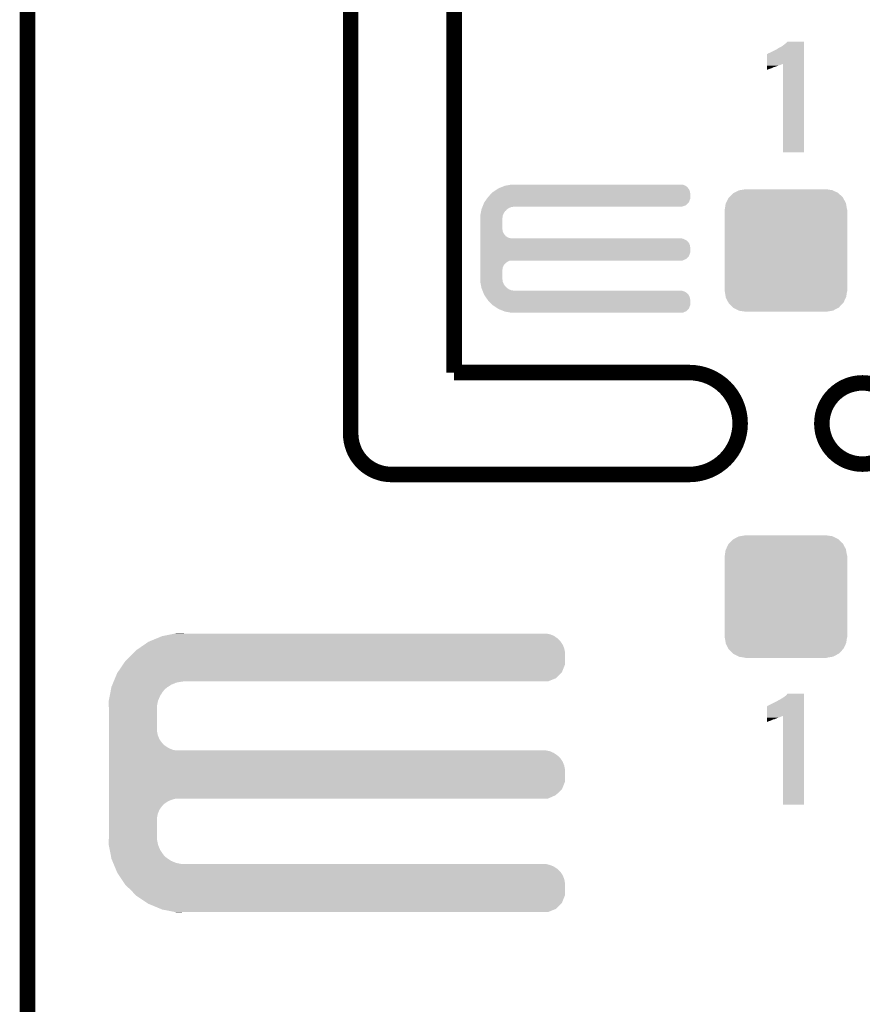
# Model space of a CAD drawing. Extents: x -0.05 to 0.95, y -0.15 to 1.54.
# Tile 18 of 26: x -0.05 to 0.27, y 0.76 to 1.14. Entities that reach past the tile are written whole.
import ezdxf

# ---------------------------------------------------------------- set-up
doc = ezdxf.new("R2010")
doc.units = 0
doc.layers.get('0').update_dxf_attribs({"linetype": 'CONTINUOUS'})
for name, color, linetype in [('ULTRASONIC_3_CLICK_V100_GKO', 5, 'CONTINUOUS'), ('ULTRASONIC_3_CLICK_V100_GTO', 14, 'CONTINUOUS'), ('ULTRASONIC_3_CLICK_V100_GTS', 12, 'CONTINUOUS')]:
    doc.layers.add(name, color=color, linetype=linetype)

# ---------------------------------------------------------------- blocks, each defined once
blk = doc.blocks.new('CUSTOM_57')
for points in [[(-0.02019, 0.02221), (-0.01823, 0.02324), (0.02027, 0.02221), (0.01815, 0.02324)], [(-0.01823, 0.02324), (-0.0178, 0.02331), (0.01815, 0.02324), (0.01801, 0.02331)], [(-0.0178, 0.02331), (-0.01575, 0.02365), (0.01801, 0.02331), (0.01575, 0.02365)], [(-0.01575, 0.02365), (-0.01575, 0.0237), (0.01575, 0.02365), (0.01575, 0.0237)], [(-0.0232, 0.01823), (-0.02221, 0.02027), (0.02324, 0.01823), (0.02217, 0.02027)], [(-0.02221, 0.02027), (-0.02202, 0.02046), (0.02217, 0.02027), (0.02207, 0.02046)], [(-0.02202, 0.02046), (-0.02046, 0.02207), (0.02207, 0.02046), (0.02041, 0.02207)], [(-0.02046, 0.02207), (-0.02019, 0.02221), (0.02041, 0.02207), (0.02027, 0.02221)], [(-0.0237, -0.01575), (-0.0237, 0.01575), (0.0237, -0.01575), (0.0237, 0.01575)], [(-0.02365, 0.01575), (-0.02331, 0.01801), (0.02365, 0.01575), (0.02327, 0.01801)], [(-0.02331, 0.01801), (-0.0232, 0.01823), (0.02327, 0.01801), (0.02324, 0.01823)], [(-0.02327, -0.01801), (-0.02365, -0.01575), (0.02331, -0.01801), (0.02365, -0.01575)], [(-0.02324, -0.01823), (-0.02327, -0.01801), (0.0232, -0.01823), (0.02331, -0.01801)], [(-0.02217, -0.02027), (-0.02324, -0.01823), (0.02221, -0.02027), (0.0232, -0.01823)], [(-0.02207, -0.02046), (-0.02217, -0.02027), (0.02202, -0.02046), (0.02221, -0.02027)], [(-0.02041, -0.02207), (-0.02207, -0.02046), (0.02046, -0.02207), (0.02202, -0.02046)], [(-0.02027, -0.02221), (-0.02041, -0.02207), (0.02019, -0.02221), (0.02046, -0.02207)], [(-0.01815, -0.02324), (-0.02027, -0.02221), (0.01823, -0.02324), (0.02019, -0.02221)], [(-0.01801, -0.02331), (-0.01815, -0.02324), (0.0178, -0.02331), (0.01823, -0.02324)], [(-0.01575, -0.02365), (-0.01801, -0.02331), (0.01575, -0.02365), (0.0178, -0.02331)], [(-0.01575, -0.0237), (-0.01575, -0.02365), (0.01575, -0.0237), (0.01575, -0.02365)]]:
    blk.add_solid(points)

msp = doc.modelspace()

# ---------------------------------------------------------------- linework, layer by layer
at = {"layer": 'ULTRASONIC_3_CLICK_V100_GKO', "const_width": 0.006}
for points in [[(0.075, 0.9764), (0.075, 1.54)], [(0.115, 1), (0.115, 1.495)], [(-0.05, -0.15), (-0.05, 1.45)], [(0.115, 1), (0.2059, 1)], [(0.0907, 0.9606), (0.2059, 0.9606)]]:
    msp.add_lwpolyline(points, dxfattribs=at)
for points in [[(0.2059, 0.9606, 1), (0.2059, 1)], [(0.075, 0.9764, 0.414216), (0.0907, 0.9606)]]:
    msp.add_lwpolyline(points, format="xyb", dxfattribs=at)
msp.add_lwpolyline([(0.2572, 0.9803, 1), (0.2886, 0.9803, 1)], format="xyb", close=True, dxfattribs=at)
at = {"layer": 'ULTRASONIC_3_CLICK_V100_GTO'}
for points in [[(0.2417, 1.1261), (0.2429, 1.127), (0.2503, 1.1261), (0.2503, 1.127)], [(0.2429, 1.127), (0.2435, 1.1275), (0.2503, 1.127), (0.2503, 1.1275)], [(0.2435, 1.1275), (0.2439, 1.1279), (0.2503, 1.1275), (0.2503, 1.1279)], [(0.2439, 1.1279), (0.2439, 1.1279), (0.2503, 1.1279), (0.2439, 1.1279)], [(0.236, 1.1194), (0.236, 1.1231), (0.2503, 1.1194), (0.2503, 1.1231)], [(0.2361, 1.1231), (0.2363, 1.1233), (0.2503, 1.1231), (0.2503, 1.1233)], [(0.2363, 1.1233), (0.2367, 1.1235), (0.2503, 1.1233), (0.2503, 1.1235)], [(0.2367, 1.1235), (0.2372, 1.1237), (0.2503, 1.1235), (0.2503, 1.1237)], [(0.2372, 1.1237), (0.2394, 1.1248), (0.2503, 1.1237), (0.2503, 1.1248)], [(0.2394, 1.1248), (0.2403, 1.1253), (0.2503, 1.1248), (0.2503, 1.1253)], [(0.2403, 1.1253), (0.2404, 1.1254), (0.2503, 1.1253), (0.2503, 1.1254)], [(0.2404, 1.1254), (0.2407, 1.1256), (0.2503, 1.1254), (0.2503, 1.1256)], [(0.2407, 1.1256), (0.2412, 1.1258), (0.2503, 1.1256), (0.2503, 1.1258)], [(0.2412, 1.1258), (0.2417, 1.1261), (0.2503, 1.1258), (0.2503, 1.1261)], [(0.236, 1.1192), (0.236, 1.1194), (0.2418, 1.1192), (0.2422, 1.1194)], [(0.236, 1.1191), (0.236, 1.1192), (0.2415, 1.1191), (0.2418, 1.1192)], [(0.2422, 1.0851), (0.2422, 1.1194), (0.2503, 1.0851), (0.2503, 1.1194)], [(0.236, 1.1189), (0.236, 1.1191), (0.2411, 1.1189), (0.2415, 1.1191)], [(0.236, 1.1187), (0.236, 1.1189), (0.2405, 1.1187), (0.2411, 1.1189)], [(0.236, 1.1184), (0.236, 1.1187), (0.2397, 1.1184), (0.2405, 1.1187)], [(0.236, 1.1181), (0.236, 1.1184), (0.2387, 1.1181), (0.2397, 1.1184)], [(0.236, 1.118), (0.236, 1.1181), (0.2384, 1.118), (0.2387, 1.1181)], [(0.236, 1.1176), (0.236, 1.118), (0.2376, 1.1176), (0.2384, 1.118)], [(0.236, 1.1173), (0.236, 1.1176), (0.2367, 1.1173), (0.2376, 1.1176)], [(0.236, 1.1171), (0.236, 1.1173), (0.2362, 1.1171), (0.2367, 1.1173)], [(0.1299, 1.0697), (0.13034, 1.07), (0.20624, 1.0697), (0.2062, 1.07)], [(0.13034, 1.07), (0.13137, 1.0707), (0.2062, 1.07), (0.2059, 1.0707)], [(0.13137, 1.0707), (0.1321, 1.0712), (0.2059, 1.0707), (0.20557, 1.0712)], [(0.1321, 1.0712), (0.13235, 1.0713), (0.20557, 1.0712), (0.2055, 1.0713)], [(0.13235, 1.0713), (0.1331, 1.0716), (0.2055, 1.0713), (0.2052, 1.0716)], [(0.1331, 1.0716), (0.13385, 1.0719), (0.2052, 1.0716), (0.205, 1.0719)], [(0.13385, 1.0719), (0.1346, 1.0722), (0.205, 1.0719), (0.20447, 1.0722)], [(0.1346, 1.0722), (0.13512, 1.0723), (0.20447, 1.0722), (0.2043, 1.0723)], [(0.13512, 1.0723), (0.13668, 1.0726), (0.2043, 1.0723), (0.2036, 1.0726)], [(0.13668, 1.0726), (0.1372, 1.0727), (0.2036, 1.0726), (0.2029, 1.0727)], [(0.12667, 1.0658), (0.12767, 1.0672), (0.2058, 1.0658), (0.2063, 1.0672)], [(0.12767, 1.0672), (0.1281, 1.0678), (0.2063, 1.0672), (0.2063, 1.0678)], [(0.1281, 1.0678), (0.129, 1.0688), (0.2063, 1.0678), (0.2063, 1.0688)], [(0.129, 1.0688), (0.1295, 1.0693), (0.2063, 1.0688), (0.2063, 1.0693)], [(0.1295, 1.0693), (0.1299, 1.0697), (0.2063, 1.0693), (0.20624, 1.0697)], [(0.12529, 1.0616), (0.12545, 1.0624), (0.1342, 1.0616), (0.1347, 1.0624)], [(0.12545, 1.0624), (0.1255, 1.0627), (0.1347, 1.0624), (0.1351, 1.0627)], [(0.1255, 1.0627), (0.12558, 1.0631), (0.1351, 1.0627), (0.1354, 1.0631)], [(0.12558, 1.0631), (0.1256, 1.0632), (0.1354, 1.0631), (0.13556, 1.0632)], [(0.1256, 1.0632), (0.12576, 1.0636), (0.13556, 1.0632), (0.1362, 1.0636)], [(0.12576, 1.0636), (0.12592, 1.064), (0.1362, 1.0636), (0.1371, 1.064)], [(0.12592, 1.064), (0.12596, 1.0641), (0.1371, 1.064), (0.138, 1.0641)], [(0.12596, 1.0641), (0.126, 1.0642), (0.138, 1.0641), (0.1385, 1.0642)], [(0.126, 1.0642), (0.1262, 1.0647), (0.2033, 1.0642), (0.2047, 1.0647)], [(0.1262, 1.0647), (0.1266, 1.0657), (0.2047, 1.0647), (0.2057, 1.0657)], [(0.1266, 1.0657), (0.12667, 1.0658), (0.2057, 1.0657), (0.2058, 1.0658)], [(0.1251, 1.0606), (0.12512, 1.0607), (0.13379, 1.0606), (0.1338, 1.0607)], [(0.1251, 1.0598), (0.1251, 1.0606), (0.1337, 1.0598), (0.13379, 1.0606)], [(0.1251, 1.0593), (0.1251, 1.0598), (0.1336, 1.0593), (0.1337, 1.0598)], [(0.1251, 1.0557), (0.1251, 1.0593), (0.1336, 1.0557), (0.1336, 1.0593)], [(0.12512, 1.0607), (0.12529, 1.0616), (0.1338, 1.0607), (0.1342, 1.0616)], [(0.1251, 1.0553), (0.1251, 1.0557), (0.1337, 1.0553), (0.1336, 1.0557)], [(0.1251, 1.0546), (0.1251, 1.0553), (0.1338, 1.0546), (0.1337, 1.0553)], [(0.1251, 1.0539), (0.1251, 1.0546), (0.1341, 1.0539), (0.1338, 1.0546)], [(0.1251, 1.0533), (0.1251, 1.0539), (0.1345, 1.0533), (0.1341, 1.0539)], [(0.1251, 1.053), (0.1251, 1.0533), (0.1348, 1.053), (0.1345, 1.0533)], [(0.1251, 1.0527), (0.1251, 1.053), (0.135, 1.0527), (0.1348, 1.053)], [(0.1251, 1.0523), (0.1251, 1.0527), (0.1357, 1.0523), (0.135, 1.0527)], [(0.1251, 1.052), (0.1251, 1.0523), (0.1364, 1.052), (0.1357, 1.0523)], [(0.1251, 1.0519), (0.1251, 1.052), (0.1371, 1.0519), (0.1364, 1.052)], [(0.1251, 1.0517), (0.1251, 1.0519), (0.2036, 1.0517), (0.2029, 1.0519)], [(0.1251, 1.0514), (0.1251, 1.0517), (0.2043, 1.0514), (0.2036, 1.0517)], [(0.1251, 1.051), (0.1251, 1.0514), (0.205, 1.051), (0.2043, 1.0514)], [(0.1251, 1.0505), (0.1251, 1.051), (0.2055, 1.0505), (0.205, 1.051)], [(0.1251, 1.0499), (0.1251, 1.0505), (0.2059, 1.0499), (0.2055, 1.0505)], [(0.1251, 1.0492), (0.1251, 1.0499), (0.2062, 1.0492), (0.2059, 1.0499)], [(0.1251, 1.0484), (0.1251, 1.0492), (0.2063, 1.0484), (0.2062, 1.0492)], [(0.1251, 1.0464), (0.1251, 1.0484), (0.2063, 1.0464), (0.2063, 1.0484)], [(0.1251, 1.045), (0.1251, 1.0464), (0.2058, 1.045), (0.2063, 1.0464)], [(0.1251, 1.0439), (0.1251, 1.045), (0.2047, 1.0439), (0.2058, 1.045)], [(0.1251, 1.0433), (0.1251, 1.0439), (0.2033, 1.0433), (0.2047, 1.0439)], [(0.1251, 1.0432), (0.1251, 1.0433), (0.1364, 1.0432), (0.1371, 1.0433)], [(0.1251, 1.0429), (0.1251, 1.0432), (0.1357, 1.0429), (0.1364, 1.0432)], [(0.1251, 1.0424), (0.1251, 1.0429), (0.135, 1.0424), (0.1357, 1.0429)], [(0.1251, 1.0419), (0.1251, 1.0424), (0.1345, 1.0419), (0.135, 1.0424)], [(0.1251, 1.0413), (0.1251, 1.0419), (0.1341, 1.0413), (0.1345, 1.0419)], [(0.1251, 1.0406), (0.1251, 1.0413), (0.1338, 1.0406), (0.1341, 1.0413)], [(0.1251, 1.0399), (0.1251, 1.0406), (0.1337, 1.0399), (0.1338, 1.0406)], [(0.1251, 1.0395), (0.1251, 1.0399), (0.1336, 1.0395), (0.1337, 1.0399)], [(0.1251, 1.0365), (0.1251, 1.0395), (0.1336, 1.0365), (0.1336, 1.0395)], [(0.1251, 1.036), (0.1251, 1.0365), (0.1337, 1.036), (0.1336, 1.0365)], [(0.1251, 1.0352), (0.1251, 1.036), (0.13379, 1.0352), (0.1337, 1.036)], [(0.12512, 1.0351), (0.1251, 1.0352), (0.1338, 1.0351), (0.13379, 1.0352)], [(0.12529, 1.0342), (0.12512, 1.0351), (0.1342, 1.0342), (0.1338, 1.0351)], [(0.12545, 1.0334), (0.12529, 1.0342), (0.1347, 1.0334), (0.1342, 1.0342)], [(0.1255, 1.0331), (0.12545, 1.0334), (0.1351, 1.0331), (0.1347, 1.0334)], [(0.12558, 1.0327), (0.1255, 1.0331), (0.1354, 1.0327), (0.1351, 1.0331)], [(0.1256, 1.0326), (0.12558, 1.0327), (0.13556, 1.0326), (0.1354, 1.0327)], [(0.12576, 1.0322), (0.1256, 1.0326), (0.1362, 1.0322), (0.13556, 1.0326)], [(0.12592, 1.0318), (0.12576, 1.0322), (0.1371, 1.0318), (0.1362, 1.0322)], [(0.12596, 1.0317), (0.12592, 1.0318), (0.138, 1.0317), (0.1371, 1.0318)], [(0.12604, 1.0315), (0.12596, 1.0317), (0.2036, 1.0315), (0.2029, 1.0317)], [(0.12616, 1.0312), (0.12604, 1.0315), (0.2043, 1.0312), (0.2036, 1.0315)], [(0.12632, 1.0308), (0.12616, 1.0312), (0.205, 1.0308), (0.2043, 1.0312)], [(0.12644, 1.0305), (0.12632, 1.0308), (0.2052, 1.0305), (0.205, 1.0308)], [(0.12652, 1.0303), (0.12644, 1.0305), (0.2055, 1.0303), (0.2052, 1.0305)], [(0.1266, 1.0301), (0.12652, 1.0303), (0.20561, 1.0301), (0.2055, 1.0303)], [(0.12694, 1.0296), (0.1266, 1.0301), (0.2059, 1.0296), (0.20561, 1.0301)], [(0.12742, 1.0289), (0.12694, 1.0296), (0.2062, 1.0289), (0.2059, 1.0296)], [(0.1279, 1.0282), (0.12742, 1.0289), (0.2063, 1.0282), (0.2062, 1.0289)], [(0.1281, 1.0279), (0.1279, 1.0282), (0.2063, 1.0279), (0.2063, 1.0282)], [(0.1299, 1.0261), (0.1281, 1.0279), (0.2063, 1.0261), (0.2063, 1.0279)], [(0.13195, 1.0247), (0.1299, 1.0261), (0.2058, 1.0247), (0.2063, 1.0261)], [(0.1321, 1.0246), (0.13195, 1.0247), (0.20569, 1.0246), (0.2058, 1.0247)], [(0.13435, 1.0237), (0.1321, 1.0246), (0.2047, 1.0237), (0.20569, 1.0246)], [(0.1346, 1.0236), (0.13435, 1.0237), (0.20447, 1.0236), (0.2047, 1.0237)], [(0.1372, 1.0231), (0.1346, 1.0236), (0.2033, 1.0231), (0.20447, 1.0236)], [(0.00261, 0.8982), (0.00566, 0.8988), (0.1536, 0.8982), (0.1521, 0.8988)], [(0.00566, 0.8988), (0.00719, 0.8991), (0.1521, 0.8988), (0.1505, 0.8991)], [(0.00719, 0.8991), (0.0077, 0.8992), (0.0106, 0.8991), (0.0106, 0.8992)], [(0.0077, 0.8992), (0.0077, 0.8992), (0.0106, 0.8992), (0.0077, 0.8992)], [(-0.00698, 0.8933), (-0.0048, 0.8948), (0.1576, 0.8933), (0.157, 0.8948)], [(-0.0048, 0.8948), (-0.0032, 0.8959), (0.157, 0.8948), (0.15624, 0.8959)], [(-0.0032, 0.8959), (-0.00272, 0.8961), (0.15624, 0.8959), (0.1561, 0.8961)], [(-0.00272, 0.8961), (0.00017, 0.8973), (0.1561, 0.8961), (0.1549, 0.8973)], [(0.00017, 0.8973), (0.0021, 0.8981), (0.1549, 0.8973), (0.15374, 0.8981)], [(0.0021, 0.8981), (0.00261, 0.8982), (0.15374, 0.8981), (0.1536, 0.8982)], [(-0.01, 0.8905), (-0.00886, 0.8917), (0.1579, 0.8905), (0.1579, 0.8917)], [(-0.00886, 0.8917), (-0.008, 0.8926), (0.1579, 0.8917), (0.15773, 0.8926)], [(-0.008, 0.8926), (-0.00698, 0.8933), (0.15773, 0.8926), (0.1576, 0.8933)], [(-0.01503, 0.8842), (-0.01299, 0.8872), (0.1567, 0.8842), (0.1579, 0.8872)], [(-0.01299, 0.8872), (-0.0121, 0.8885), (0.1579, 0.8872), (0.1579, 0.8885)], [(-0.0121, 0.8885), (-0.01, 0.8905), (0.1579, 0.8885), (0.1579, 0.8905)], [(-0.01613, 0.8818), (-0.0153, 0.8838), (0.1543, 0.8818), (0.1563, 0.8838)], [(-0.0153, 0.8838), (-0.01503, 0.8842), (0.1563, 0.8838), (0.1567, 0.8842)], [(-0.01717, 0.8793), (-0.01684, 0.8801), (0.0056, 0.8793), (0.0075, 0.8801)], [(-0.01684, 0.8801), (-0.01667, 0.8805), (0.0075, 0.8801), (0.0096, 0.8805)], [(-0.01667, 0.8805), (-0.01663, 0.8806), (0.0096, 0.8805), (0.0106, 0.8806)], [(-0.01663, 0.8806), (-0.01613, 0.8818), (0.1513, 0.8806), (0.1543, 0.8818)], [(-0.01819, 0.875), (-0.01785, 0.8767), (0.0013, 0.875), (0.0024, 0.8767)], [(-0.01785, 0.8767), (-0.0177, 0.8775), (0.0024, 0.8767), (0.0031, 0.8775)], [(-0.0177, 0.8775), (-0.01756, 0.8782), (0.0031, 0.8775), (0.0039, 0.8782)], [(-0.01756, 0.8782), (-0.0175, 0.8785), (0.0039, 0.8782), (0.00436, 0.8785)], [(-0.0175, 0.8785), (-0.01717, 0.8793), (0.00436, 0.8785), (0.0056, 0.8793)], [(0.2435, 0.8753), (0.2439, 0.8758), (0.2503, 0.8753), (0.2503, 0.8758)], [(0.2439, 0.8758), (0.2439, 0.8758), (0.2503, 0.8758), (0.2439, 0.8758)], [(-0.0186, 0.8729), (-0.01856, 0.8731), (0.00046, 0.8729), (0.0005, 0.8731)], [(-0.01854, 0.8711), (-0.0186, 0.8729), (0.0001, 0.8711), (0.00046, 0.8729)], [(-0.01856, 0.8731), (-0.01819, 0.875), (0.0005, 0.8731), (0.0013, 0.875)], [(0.2372, 0.8716), (0.2394, 0.8727), (0.2503, 0.8716), (0.2503, 0.8727)], [(0.2394, 0.8727), (0.2403, 0.8732), (0.2503, 0.8727), (0.2503, 0.8732)], [(0.2403, 0.8732), (0.2404, 0.8733), (0.2503, 0.8732), (0.2503, 0.8733)], [(0.2404, 0.8733), (0.2407, 0.8734), (0.2503, 0.8733), (0.2503, 0.8734)], [(0.2407, 0.8734), (0.2417, 0.874), (0.2503, 0.8734), (0.2503, 0.874)], [(0.2417, 0.874), (0.2429, 0.8748), (0.2503, 0.874), (0.2503, 0.8748)], [(0.2429, 0.8748), (0.2435, 0.8753), (0.2503, 0.8748), (0.2503, 0.8753)], [(-0.0185, 0.87), (-0.01854, 0.8711), (0.0001, 0.87), (0.0001, 0.8711)], [(-0.0185, 0.8614), (-0.0185, 0.87), (0.0001, 0.8614), (0.0001, 0.87)], [(0.236, 0.8673), (0.236, 0.871), (0.2503, 0.8673), (0.2503, 0.871)], [(0.2361, 0.871), (0.2363, 0.8712), (0.2503, 0.871), (0.2503, 0.8712)], [(0.2363, 0.8712), (0.2367, 0.8714), (0.2503, 0.8712), (0.2503, 0.8714)], [(0.2367, 0.8714), (0.2372, 0.8716), (0.2503, 0.8714), (0.2503, 0.8716)], [(0.236, 0.8671), (0.236, 0.8673), (0.2418, 0.8671), (0.2422, 0.8673)], [(0.236, 0.867), (0.236, 0.8671), (0.2415, 0.867), (0.2418, 0.8671)], [(0.236, 0.8668), (0.236, 0.867), (0.2411, 0.8668), (0.2415, 0.867)], [(0.236, 0.8666), (0.236, 0.8668), (0.2405, 0.8666), (0.2411, 0.8668)], [(0.236, 0.8663), (0.236, 0.8666), (0.2397, 0.8663), (0.2405, 0.8666)], [(0.236, 0.8659), (0.236, 0.8663), (0.2387, 0.8659), (0.2397, 0.8663)], [(0.236, 0.8655), (0.236, 0.8659), (0.2376, 0.8655), (0.2384, 0.8659)], [(0.236, 0.8659), (0.236, 0.8659), (0.2384, 0.8659), (0.2387, 0.8659)], [(0.236, 0.8652), (0.236, 0.8655), (0.2367, 0.8652), (0.2376, 0.8655)], [(0.236, 0.865), (0.236, 0.8652), (0.2362, 0.865), (0.2367, 0.8652)], [(0.236, 0.8649), (0.236, 0.865), (0.236, 0.8649), (0.2362, 0.865)], [(0.2422, 0.8329), (0.2422, 0.8673), (0.2503, 0.8329), (0.2503, 0.8673)], [(-0.0185, 0.8598), (-0.0185, 0.8614), (0.0004, 0.8598), (0.0001, 0.8614)], [(-0.0185, 0.8583), (-0.0185, 0.8598), (0.001, 0.8583), (0.0004, 0.8598)], [(-0.0185, 0.8569), (-0.0185, 0.8583), (0.002, 0.8569), (0.001, 0.8583)], [(-0.0185, 0.8563), (-0.0185, 0.8569), (0.0025, 0.8563), (0.002, 0.8569)], [(-0.0185, 0.8558), (-0.0185, 0.8563), (0.0031, 0.8558), (0.0025, 0.8563)], [(-0.0185, 0.8549), (-0.0185, 0.8558), (0.0045, 0.8549), (0.0031, 0.8558)], [(-0.0185, 0.8542), (-0.0185, 0.8549), (0.006, 0.8542), (0.0045, 0.8549)], [(-0.0185, 0.8539), (-0.0185, 0.8542), (0.0075, 0.8539), (0.006, 0.8542)], [(-0.0185, 0.8536), (-0.0185, 0.8539), (0.1521, 0.8536), (0.1505, 0.8539)], [(-0.0185, 0.8529), (-0.0185, 0.8536), (0.1536, 0.8529), (0.1521, 0.8536)], [(-0.0185, 0.852), (-0.0185, 0.8529), (0.1549, 0.852), (0.1536, 0.8529)], [(-0.0185, 0.8515), (-0.0185, 0.852), (0.1555, 0.8515), (0.1549, 0.852)], [(-0.0185, 0.8509), (-0.0185, 0.8515), (0.1561, 0.8509), (0.1555, 0.8515)], [(-0.0185, 0.8495), (-0.0185, 0.8509), (0.157, 0.8495), (0.1561, 0.8509)], [(-0.0185, 0.848), (-0.0185, 0.8495), (0.1576, 0.848), (0.157, 0.8495)], [(-0.0185, 0.8464), (-0.0185, 0.848), (0.1579, 0.8464), (0.1576, 0.848)], [(-0.0185, 0.8419), (-0.0185, 0.8464), (0.1579, 0.8419), (0.1579, 0.8464)], [(-0.0185, 0.8389), (-0.0185, 0.8419), (0.1567, 0.8389), (0.1579, 0.8419)], [(-0.0185, 0.8366), (-0.0185, 0.8389), (0.1543, 0.8366), (0.1567, 0.8389)], [(-0.0185, 0.8353), (-0.0185, 0.8366), (0.1513, 0.8353), (0.1543, 0.8366)], [(-0.0185, 0.8349), (-0.0185, 0.8353), (0.006, 0.8349), (0.0075, 0.8353)], [(-0.0185, 0.8343), (-0.0185, 0.8349), (0.0045, 0.8343), (0.006, 0.8349)], [(-0.0185, 0.8334), (-0.0185, 0.8343), (0.0031, 0.8334), (0.0045, 0.8343)], [(-0.0185, 0.8329), (-0.0185, 0.8334), (0.0025, 0.8329), (0.0031, 0.8334)], [(-0.0185, 0.8323), (-0.0185, 0.8329), (0.002, 0.8323), (0.0025, 0.8329)], [(-0.0185, 0.8309), (-0.0185, 0.8323), (0.001, 0.8309), (0.002, 0.8323)], [(-0.0185, 0.8294), (-0.0185, 0.8309), (0.0004, 0.8294), (0.001, 0.8309)], [(-0.0185, 0.8278), (-0.0185, 0.8294), (0.0001, 0.8278), (0.0004, 0.8294)], [(-0.0185, 0.8205), (-0.0185, 0.8278), (0.0001, 0.8205), (0.0001, 0.8278)], [(-0.0186, 0.8176), (-0.01853, 0.8195), (0.00046, 0.8176), (0.0001, 0.8195)], [(-0.01853, 0.8195), (-0.0185, 0.8205), (0.0001, 0.8195), (0.0001, 0.8205)], [(-0.01856, 0.8174), (-0.0186, 0.8176), (0.0005, 0.8174), (0.00046, 0.8176)], [(-0.01819, 0.8155), (-0.01856, 0.8174), (0.0013, 0.8155), (0.0005, 0.8174)], [(-0.01785, 0.8138), (-0.01819, 0.8155), (0.0024, 0.8138), (0.0013, 0.8155)], [(-0.0177, 0.813), (-0.01785, 0.8138), (0.0031, 0.813), (0.0024, 0.8138)], [(-0.01756, 0.8123), (-0.0177, 0.813), (0.0039, 0.8123), (0.0031, 0.813)], [(-0.0175, 0.812), (-0.01756, 0.8123), (0.00436, 0.812), (0.0039, 0.8123)], [(-0.01717, 0.8112), (-0.0175, 0.812), (0.0056, 0.8112), (0.00436, 0.812)], [(-0.01684, 0.8104), (-0.01717, 0.8112), (0.0075, 0.8104), (0.0056, 0.8112)], [(-0.01667, 0.81), (-0.01684, 0.8104), (0.0096, 0.81), (0.0075, 0.8104)], [(-0.0165, 0.8096), (-0.01667, 0.81), (0.1521, 0.8096), (0.1505, 0.81)], [(-0.01625, 0.809), (-0.0165, 0.8096), (0.1536, 0.809), (0.1521, 0.8096)], [(-0.01588, 0.8081), (-0.01625, 0.809), (0.1549, 0.8081), (0.1536, 0.809)], [(-0.01563, 0.8075), (-0.01588, 0.8081), (0.1555, 0.8075), (0.1549, 0.8081)], [(-0.01542, 0.807), (-0.01563, 0.8075), (0.1561, 0.807), (0.1555, 0.8075)], [(-0.0153, 0.8067), (-0.01542, 0.807), (0.15629, 0.8067), (0.1561, 0.807)], [(-0.01457, 0.8056), (-0.0153, 0.8067), (0.157, 0.8056), (0.15629, 0.8067)], [(-0.01357, 0.8041), (-0.01457, 0.8056), (0.1576, 0.8041), (0.157, 0.8056)], [(-0.0125, 0.8025), (-0.01357, 0.8041), (0.1579, 0.8025), (0.1576, 0.8041)], [(-0.0121, 0.8019), (-0.0125, 0.8025), (0.1579, 0.8019), (0.1579, 0.8025)], [(-0.01, 0.7999), (-0.0121, 0.8019), (0.1579, 0.7999), (0.1579, 0.8019)], [(-0.00819, 0.798), (-0.01, 0.7999), (0.1579, 0.798), (0.1579, 0.7999)], [(-0.008, 0.7978), (-0.00819, 0.798), (0.15782, 0.7978), (0.1579, 0.798)], [(-0.0038, 0.795), (-0.008, 0.7978), (0.1567, 0.795), (0.15782, 0.7978)], [(-0.0032, 0.7946), (-0.0038, 0.795), (0.1563, 0.7946), (0.1567, 0.795)], [(0.00162, 0.7926), (-0.0032, 0.7946), (0.1543, 0.7926), (0.1563, 0.7946)], [(0.0021, 0.7924), (0.00162, 0.7926), (0.1538, 0.7924), (0.1543, 0.7926)], [(0.00719, 0.7914), (0.0021, 0.7924), (0.1513, 0.7914), (0.1538, 0.7924)], [(0.0077, 0.7913), (0.00719, 0.7914), (0.0077, 0.7913), (0.0106, 0.7914)]]:
    msp.add_solid(points, dxfattribs=at)

# ---------------------------------------------------------------- block references
at = {"layer": 'ULTRASONIC_3_CLICK_V100_GTS'}
for p in [(0.2433, 1.0472), (0.2433, 0.9134)]:
    msp.add_blockref('CUSTOM_57', p, dxfattribs=at)

doc.saveas('drawing.dxf')
